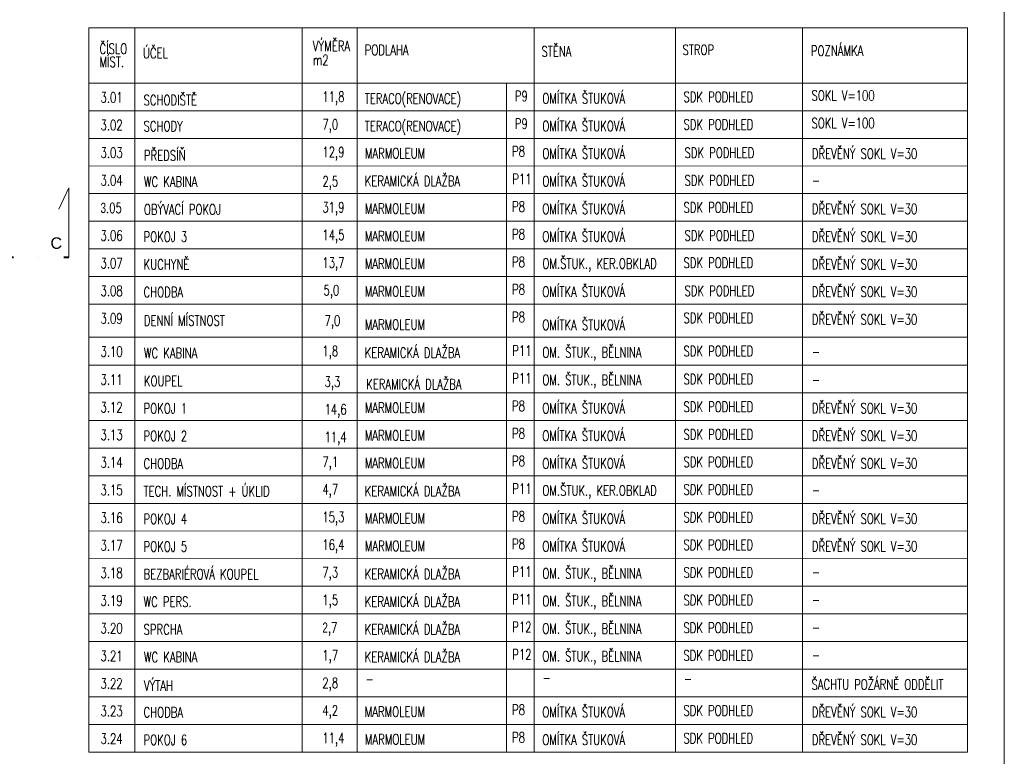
# Model space of a CAD drawing. Header units: millimetres. Extents: x -300958 to -108039, y 30118 to 292543.
# Tile 209 of 256: x -184419 to -173733, y 141275 to 149273. Entities that reach past the tile are written whole.
import ezdxf

# ---------------------------------------------------------------- set-up
doc = ezdxf.new("R2010")
doc.units = ezdxf.units.MM
doc.header["$MEASUREMENT"] = 0
doc.linetypes.add('DGN Style 4', pattern=[1094.119168, 546.717885, -273.358943, 0.683397, -273.358943])
for name, color, linetype, lineweight in [('legenda', 7, 'Continuous', 13), ('RAMECEK', 7, 'Continuous', 0), ('rez', 7, 'Continuous', 13)]:
    doc.layers.add(name, color=color, linetype=linetype, lineweight=lineweight)
doc.styles.add('GENERATED_STYLE_8', font='arial.ttf')
doc.styles.add('Style-Arial', font='arial.ttf')

# ---------------------------------------------------------------- blocks, each defined once
blk = doc.blocks.new('*U49')
at = {"layer": 'RAMECEK', "linetype": 'Continuous', "lineweight": 0, "flags": 128}
blk.add_lwpolyline([(-15750, -11138), (15750, -11138), (15750, 11137), (-15750, 11137)], close=True, dxfattribs=at)
blk = doc.blocks.new('*U48')
at = {"layer": 'rez', "linetype": 'DGN Style 4', "lineweight": 40}
blk.add_line((-376, 574), (-376, -574), dxfattribs=at)
at = {"layer": 'rez', "linetype": 'Continuous', "lineweight": 0, "flags": 128}
blk.add_lwpolyline([(-376, -574), (376, -574), (146, -464)], dxfattribs=at)

msp = doc.modelspace()

# ---------------------------------------------------------------- linework, layer by layer
at = {"layer": 'legenda', "linetype": 'Continuous', "lineweight": 0}
for p, q in [((-183666.4, 149184.8), (-183666.5, 141321.2)), ((-183666.4, 149184.8), (-174133.1, 149184.4)), ((-183167.2, 149184.9), (-183167.2, 141321.2)), ((-181354.7, 149184.4), (-181354.7, 141321.1)), ((-180755.5, 149184.5), (-180755.6, 141321)), ((-178833.6, 149184.6), (-178833.6, 141320.9)), ((-177302.6, 149184.7), (-177302.7, 141320.8)), ((-175921.6, 149184.8), (-175921.7, 141320.7)), ((-174133.1, 149184.8), (-174133.2, 141320.6)), ((-174133.1, 148584.2), (-183666.3, 148584.8)), ((-174133.1, 148584.2), (-183666.3, 148584.8)), ((-174133.1, 148584.2), (-183666.3, 148584.8)), ((-174133.1, 148584.2), (-183666.3, 148584.8)), ((-179133.5, 148584.1), (-179133.6, 141320.9)), ((-174133.1, 148284.2), (-183666.3, 148284.8)), ((-174133, 147984.2), (-183666.3, 147984.8)), ((-174133, 147684.2), (-183666.3, 147684.8)), ((-174133, 147384.2), (-183666.3, 147384.8)), ((-174133, 147084.2), (-183666.3, 147084.8)), ((-174133, 146784.2), (-183666.3, 146784.8)), ((-174133, 146484.2), (-183666.3, 146484.8)), ((-174132.9, 146184.2), (-183666.3, 146184.8)), ((-174132.9, 145824.2), (-183666.3, 145824.8)), ((-174132.9, 145520.6), (-183666.3, 145521.2)), ((-174132.9, 145220.6), (-183666.3, 145221.2)), ((-174132.9, 144920.6), (-183666.3, 144921.2)), ((-174132.9, 144620.6), (-183666.3, 144621.2)), ((-174133, 144320.6), (-183666.4, 144321.2)), ((-174133, 144020.6), (-183666.4, 144021.2)), ((-174133.1, 143720.6), (-183666.4, 143721.2)), ((-174133.1, 143420.6), (-183666.4, 143421.2)), ((-174133.1, 143120.6), (-183666.4, 143121.2)), ((-174133.1, 142820.6), (-183666.5, 142821.2)), ((-174133.1, 142520.6), (-183666.5, 142521.2)), ((-174133.2, 142220.6), (-183666.5, 142221.2)), ((-174133.2, 141920.6), (-183666.5, 141921.2)), ((-174133.2, 141620.6), (-183666.5, 141621.2)), ((-174133.2, 141320.6), (-183666.6, 141321.2))]:
    msp.add_line(p, q, dxfattribs=at)

# ---------------------------------------------------------------- block references
at = {"layer": 'RAMECEK', "linetype": 'Continuous', "lineweight": 0}
msp.add_blockref('*U49', (-189482.6, 146095), dxfattribs=at)
at = {"layer": 'rez', "linetype": 'DGN Style 4', "lineweight": 40, "rotation": 90}
msp.add_blockref('*U48', (-184458.7, 147071.1), dxfattribs=at)

# ---------------------------------------------------------------- texts
at = {"layer": 'legenda', "linetype": 'Continuous', "lineweight": 0, "char_height": 112, "attachment_point": 4, "rotation": 359.99091, "style": 'Style-Arial'}
for s, insert, line_spacing_factor in [('{\\Fromans|c0;\\W0.71429;VÝM\\Fromans|c238;Ě\\Fromans|c0;RA \\Pm2}', (-181237.6, 148911.2), 0.809677), ('{\\Fromans|c238;\\W0.71429;Č\\Fromans|c0;ÍSLO\\PMÍST.\\W1; }', (-183553, 148885.7), 0.765173), ('{\\Fromans|c0;\\W0.71429;Ú\\Fromans|c238;Č\\Fromans|c0;EL}', (-183080.1, 148910.9), 0.809677), ('\\Fromans.shx;\\H1.000000x;\\W0.714286;PODLAHA', (-180674, 148944.1), 0.809677), ('{\\Fromans|c0;\\W0.71429;ST\\Fromans|c238;Ě\\Fromans|c0;NA\\W1; }', (-178755.8, 148929.1), 0.809677), ('\\Fromans.shx;\\H1.000000x;\\W0.714286;STROP', (-177224.9, 148945.9), 0.809677), ('\\Fromans.shx;\\H1.000000x;\\W0.714286;POZNÁMKA', (-175831.6, 148935.2), 0.809677), ('\\Fromans.shx;\\H1.000000x;\\W0.714290;3.01', (-183541.2, 148428.7), 0.809677), ('{\\Fromans|c0;\\W0.71429;SCHODIŠT\\Fromans|c238;Ě\\Fromans|c0;\\W1; }', (-183073.8, 148399.9), 0.809677), ('{\\Fromans.shx|c0;\\W0.71429;1\\Fromans.shx|c238;1\\Fromans.shx|c0;,\\Fromans.shx|c238;8}', (-181133.1, 148418.6), 0.809677), ('\\Fromans.shx;\\H1.000000x;\\W0.714290;TERACO(RENOVACE)', (-180674.1, 148398.3), 0.809677), ('{\\Fromans|c0;\\W0.71429;P\\Fromans|c238;9}', (-179045.1, 148443.9), 0.809677), ('\\Fromans.shx;\\H1.000000x;\\W0.714286;OMÍTKA ŠTUKOVÁ', (-178745.8, 148418.2), 0.809677), ('\\Fromans.shx;\\H1.000000x;\\W0.714286;SDK PODHLED ', (-177214.9, 148434.1), 0.809677), ('\\Fromans.shx;\\H1.000000x;\\W0.714286;SOKL V=100', (-175825.3, 148450), 0.809677), ('\\Fromans.shx;\\H1.000000x;\\W0.714290;3.02', (-183541.2, 148128.7), 0.809677), ('\\Fromans.shx;\\H1.000000x;\\W0.714290;SCHODY', (-183073.8, 148115.9), 0.809677), ('{\\Fromans|c0;\\W0.71429;7,\\Fromans|c238;0}', (-181133.1, 148118.6), 0.809677), ('\\Fromans.shx.shx;\\H1.000000x;\\W0.714290;TERACO(RENOVACE)', (-180674.1, 148098.3), 0.809677), ('{\\Fromans|c0;\\W0.71429;P\\Fromans|c238;9}', (-179045.2, 148143.9), 0.809677), ('\\Fromans.shx;\\H1.000000x;\\W0.714286;OMÍTKA ŠTUKOVÁ', (-178745.8, 148118.2), 0.809677), ('\\Fromans.shx;\\H1.000000x;\\W0.714286;SDK PODHLED ', (-177214.8, 148134.1), 0.809677), ('\\Fromans.shx;\\H1.000000x;\\W0.714286;SOKL V=100', (-175825.2, 148150), 0.809677), ('{\\Fromans|c238;\\W0.71429;P8}', (-179075, 147843.6), 0.809677), ('\\Fromans.shx;\\H1.000000x;\\W0.714286;OMÍTKA ŠTUKOVÁ', (-178745.7, 147818.6), 0.809677), ('{\\Fromans|c0;\\W0.71429;D\\Fromans|c238;Ř\\Fromans|c0;EV\\Fromans|c238;Ě\\Fromans|c0;NÝ SOKL V=30\\W1;  }', (-175821.6, 147818.4), 0.809677), ('\\Fromans.shx;\\H1.000000x;\\W0.714290;3.03', (-183541.2, 147828.7), 0.809677), ('{\\Fromans|c0;\\W0.71429;P\\Fromans|c238;Ř\\Fromans|c0;EDSÍ\\Fromans|c238;Ň\\Fromans|c0;\\W1;  }', (-183070, 147799.9), 0.809677), ('{\\Fromans|c238;\\W0.71429;12\\Fromans|c0;,\\Fromans|c238;9}', (-181133.1, 147819), 0.809677), ('{\\Fromans|c238;\\W0.71429;MARMOLEUM}', (-180672.2, 147822.6), 0.809677), ('\\Fromans.shx;\\H1.000000x;\\W0.714286;SDK PODHLED ', (-177203.3, 147828.7), 0.809677), ('\\Fromans.shx;\\H1.000000x;\\W0.714290;3.04', (-183541.2, 147528.7), 0.809677), ('\\Fromans.shx;\\H1.000000x;\\W0.714286;KERAMICKÁ DLAŽBA', (-180674, 147520.9), 0.809677), ('{\\Fromans|c0;\\W0.71429;P\\Fromans|c238;11}', (-179072.1, 147543.9), 0.809677), ('\\Fromans.shx;\\H1.000000x;\\W0.714286;OMÍTKA ŠTUKOVÁ', (-178745.8, 147518.6), 0.809677), ('\\Fromans.shx;\\H1.000000x;\\W0.714286;SDK PODHLED ', (-177203.3, 147528.7), 0.809677), ('\\Fromans.shx;\\H1.000000x;\\W0.714286;WC KABINA', (-183070, 147512.7), 0.809677), ('{\\Fromans|c238;\\W0.71429;2\\Fromans|c0;,\\Fromans|c238;5}', (-181133.1, 147500), 0.809677), ('\\Fromans.shx;\\H1.000000x;\\W0.714286;-', (-175821.3, 147528.4), 0.809677), ('\\Fhx.shx;\\H1.000000x;\\W0.714290;3\\Fromans.shx.shx;.05', (-183541.2, 147228.7), 0.809677), ('\\Fromans.shx;\\H1.000000x;\\W0.714290;OBÝVACÍ POKOJ', (-183069.8, 147212.7), 0.809677), ('{\\Fromans|c238;\\W0.71429;3\\Fromans|c0;1,\\Fromans|c238;9}', (-181133.1, 147218.6), 0.809677), ('{\\Fromans|c238;\\W0.71429;MARMOLEUM}', (-180673.8, 147222.6), 0.809677), ('{\\Fromans|c238;\\W0.71429;P8}', (-179075, 147243.6), 0.809677), ('\\Fromans.shx;\\H1.000000x;\\W0.714286;OMÍTKA ŠTUKOVÁ', (-178746.2, 147218.6), 0.809677), ('\\Fromans.shx;\\H1.000000x;\\W0.714286;SDK PODHLED ', (-177214.8, 147234.1), 0.809677), ('{\\Fromans|c0;\\W0.71429;D\\Fromans|c238;Ř\\Fromans|c0;EV\\Fromans|c238;Ě\\Fromans|c0;NÝ SOKL V=30\\W1;  }', (-175821.6, 147218.4), 0.809677), ('\\Fromans.shx;\\H1.000000x;\\W0.714290;3.06', (-183541.2, 146928.7), 0.809677), ('\\Fromans.shx;\\H1.000000x;\\W0.714290;POKOJ 3', (-183073.9, 146915.9), 0.809677), ('{\\Fromans|c238;\\W0.71429;14\\Fromans|c0;,\\Fromans|c238;5}', (-181133, 146918.6), 0.809677), ('{\\Fromans|c238;\\W0.71429;MARMOLEUM}', (-180673.8, 146922.6), 0.809677), ('{\\Fromans|c238;\\W0.71429;P8}', (-179075, 146943.6), 0.809677), ('\\Fromans.shx;\\H1.000000x;\\W0.714286;OMÍTKA ŠTUKOVÁ', (-178746, 146918.6), 0.809677), ('\\Fromans.shx;\\H1.000000x;\\W0.714286;SDK PODHLED ', (-177203.2, 146928.7), 0.809677), ('{\\Fromans|c0;\\W0.71429;D\\Fromans|c238;Ř\\Fromans|c0;EV\\Fromans|c238;Ě\\Fromans|c0;NÝ SOKL V=30\\W1;  }', (-175821.6, 146918.4), 0.809677), ('\\Fromans.shx;\\H1.000000x;\\W0.714290;3.07', (-183541.2, 146628.7), 0.809677), ('{\\Fromans|c238;\\W0.71429;KUCHYNĚ}', (-183073.9, 146615.9), 0.809677), ('{\\Fromans|c0;\\W0.71429;1\\Fromans|c238;3\\Fromans|c0;,\\Fromans|c238;7}', (-181133, 146618.6), 0.809677), ('{\\Fromans|c238;\\W0.71429;MARMOLEUM}', (-180673.8, 146622.6), 0.809677), ('{\\Fromans|c238;\\W0.71429;P8}', (-179075.1, 146643.6), 0.809677), ('\\Fromans.shx;\\H1.000000x;\\W0.714286;OM.ŠTUK., KER.OBKLAD', (-178745.6, 146607.5), 0.809677), ('\\Fromans.shx;\\H1.000000x;\\W0.714286;SDK PODHLED ', (-177214.8, 146634.1), 0.809677), ('{\\Fromans|c0;\\W0.71429;D\\Fromans|c238;Ř\\Fromans|c0;EV\\Fromans|c238;Ě\\Fromans|c0;NÝ SOKL V=30\\W1;  }', (-175821.7, 146618.4), 0.809677), ('{\\Fromans|c238;\\W0.71429;P8}', (-179075.1, 146343.6), 0.809677), ('\\Fromans.shx;\\H1.000000x;\\W0.714286;OMÍTKA ŠTUKOVÁ', (-178746, 146318.6), 0.809677), ('{\\Fromans|c0;\\W0.71429;D\\Fromans|c238;Ř\\Fromans|c0;EV\\Fromans|c238;Ě\\Fromans|c0;NÝ SOKL V=30\\W1;  }', (-175821.7, 146318.4), 0.809677), ('\\Fromans.shx;\\H1.000000x;\\W0.714290;3.08', (-183541.2, 146328.7), 0.809677), ('\\Fromans.shx;\\H1.000000x;\\W0.714286;CHODBA', (-183073.9, 146315.9), 0.809677), ('\\Fromans.shx;\\H1.000000x;\\W0.714290;5,0', (-181121.6, 146318), 0.809677), ('{\\Fromans|c238;\\W0.71429;MARMOLEUM}', (-180673.8, 146322.6), 0.809677), ('\\Fromans.shx;\\H1.000000x;\\W0.714286;SDK PODHLED ', (-177203.2, 146328.7), 0.809677), ('\\Fromans.shx;\\H1.000000x;\\W0.714290;3.09', (-183541.2, 146028.7), 0.809677), ('\\Fromans.shx;\\H1.000000x;\\W0.714286;DENNÍ MÍSTNOST', (-183070.1, 146005.6), 0.809677), ('{\\Fromans|c238;\\W0.71429;P8}', (-179075, 146043.6), 0.809677), ('\\Fromans.shx;\\H1.000000x;\\W0.714286;SDK PODHLED ', (-177214.7, 146034.1), 0.809677), ('{\\Fromans|c0;\\W0.71429;D\\Fromans|c238;Ř\\Fromans|c0;EV\\Fromans|c238;Ě\\Fromans|c0;NÝ SOKL V=30\\W1;  }', (-175821.6, 146018.4), 0.809677), ('{\\Fromans|c238;\\W0.71429;7\\Fromans|c0;,\\Fromans|c238;0}', (-181110.2, 145988.3), 0.809677), ('{\\Fromans|c238;\\W0.71429;MARMOLEUM}', (-180673.8, 145962.6), 0.809677), ('\\Fromans.shx;\\H1.000000x;\\W0.714286;OMÍTKA ŠTUKOVÁ', (-178746, 145958.2), 0.809677), ('\\Fromans.shx;\\H1.000000x;\\W0.714290;3.10', (-183541.2, 145668.7), 0.809677), ('\\Fromans.shx;\\H1.000000x;\\W0.714286;WC KABINA', (-183069.9, 145652.7), 0.809677), ('{\\Fromans|c0;\\W0.71429;1,\\Fromans|c238;8}', (-181133.1, 145658.6), 0.809677), ('\\Fromans.shx;\\H1.000000x;\\W0.714286;KERAMICKÁ DLAŽBA', (-180674, 145657.3), 0.809677), ('{\\Fromans|c0;\\W0.71429;P\\Fromans|c238;11}', (-179072.2, 145680.3), 0.809677), ('{\\Fromans.shx|c0;\\W0.71429;OM. ŠTUK., B\\Fromans.shx|c238;Ě\\Fromans.shx|c0;LNINA\\W1; }', (-178745.7, 145643.9), 0.809677), ('\\Fromans.shx;\\H1.000000x;\\W0.714286;SDK PODHLED ', (-177214.7, 145674.1), 0.809677), ('\\Fromans.shx;\\H1.000000x;\\W0.714286;-', (-175821.4, 145668.4), 0.809677), ('\\Fromans.shx;\\H1.000000x;\\W0.714290;3.11', (-183541.2, 145365.1), 0.809677), ('{\\Fromans|c238;\\W0.71429;KOUPEL}', (-183069.9, 145349), 0.809677), ('{\\Fromans|c238;\\W0.71429;3\\Fromans|c0;,\\Fromans|c238;3}', (-181110.2, 145324.7), 0.809677), ('\\Fromans.shx;\\H1.000000x;\\W0.714286;KERAMICKÁ DLAŽBA', (-180658.8, 145315.4), 0.809677), ('{\\Fromans|c0;\\W0.71429;P\\Fromans|c238;11}', (-179072.3, 145380.3), 0.809677), ('{\\Fromans.shx|c0;\\W0.71429;OM. ŠTUK., B\\Fromans.shx|c238;Ě\\Fromans.shx|c0;LNINA\\W1; }', (-178745.7, 145343.9), 0.809677), ('\\Fromans.shx;\\H1.000000x;\\W0.714286;SDK PODHLED ', (-177214.7, 145370.5), 0.809677), ('\\Fromans.shx;\\H1.000000x;\\W0.714286;-', (-175821.5, 145364.8), 0.809677), ('\\Fromans.shx;\\H1.000000x;\\W0.714290;3.12', (-183541.2, 145065.1), 0.809677), ('{\\Fromans|c238;\\W0.71429;MARMOLEUM}', (-180673.8, 145059), 0.809677), ('{\\Fromans|c238;\\W0.71429;P8}', (-179075, 145080), 0.809677), ('\\Fromans.shx;\\H1.000000x;\\W0.714286;OMÍTKA ŠTUKOVÁ', (-178746, 145054.6), 0.809677), ('\\Fromans.shx;\\H1.000000x;\\W0.714286;SDK PODHLED ', (-177214.7, 145070.5), 0.809677), ('{\\Fromans|c0;\\W0.71429;D\\Fromans|c238;Ř\\Fromans|c0;EV\\Fromans|c238;Ě\\Fromans|c0;NÝ SOKL V=30\\W1;  }', (-175821.8, 145054.8), 0.809677), ('\\Fromans.shx;\\H1.000000x;\\W0.714290;POKOJ 1', (-183074.1, 145052.3), 0.809677), ('{\\Fromans|c238;\\W0.71429;14\\Fromans|c0;,\\Fromans|c238;6}', (-181110.2, 145024.7), 0.809677), ('\\Fromans.shx;\\H1.000000x;\\W0.714290;3.13', (-183541.2, 144765.1), 0.809677), ('\\Fromans.shx;\\H1.000000x;\\W0.714290;POKOJ 2', (-183073.9, 144752.7), 0.809677), ('{\\Fromans|c238;\\W0.71429;MARMOLEUM}', (-180673.8, 144759), 0.809677), ('{\\Fromans|c238;\\W0.71429;P8}', (-179075, 144780), 0.809677), ('\\Fromans.shx;\\H1.000000x;\\W0.714286;OMÍTKA ŠTUKOVÁ', (-178746, 144754.6), 0.809677), ('\\Fromans.shx;\\H1.000000x;\\W0.714286;SDK PODHLED ', (-177214.7, 144770.5), 0.809677), ('{\\Fromans|c0;\\W0.71429;D\\Fromans|c238;Ř\\Fromans|c0;EV\\Fromans|c238;Ě\\Fromans|c0;NÝ SOKL V=30\\W1;  }', (-175821.8, 144754.8), 0.809677), ('{\\Fromans|c238;\\W0.71429;11\\Fromans|c0;,\\Fromans|c238;4}', (-181110.2, 144724.7), 0.809677), ('\\Fromans.shx;\\H1.000000x;\\W0.714290;3.14', (-183541.3, 144465.1), 0.809677), ('\\Fromans.shx;\\H1.000000x;\\W0.714286;CHODBA', (-183074.1, 144452.3), 0.809677), ('{\\Fromans|c238;\\W0.71429;7\\Fromans|c0;,\\Fromans|c238;1}', (-181133.4, 144455), 0.809677), ('{\\Fromans|c238;\\W0.71429;MARMOLEUM}', (-180673.8, 144459), 0.809677), ('{\\Fromans|c238;\\W0.71429;P8}', (-179075, 144480), 0.809677), ('\\Fromans.shx;\\H1.000000x;\\W0.714286;OMÍTKA ŠTUKOVÁ', (-178746.1, 144454.6), 0.809677), ('\\Fromans.shx;\\H1.000000x;\\W0.714286;SDK PODHLED ', (-177215.1, 144470.5), 0.809677), ('{\\Fromans|c0;\\W0.71429;D\\Fromans|c238;Ř\\Fromans|c0;EV\\Fromans|c238;Ě\\Fromans|c0;NÝ SOKL V=30\\W1;  }', (-175821.7, 144454.8), 0.809677), ('\\Fromans.shx;\\H1.000000x;\\W0.714290;3.15', (-183541.3, 144165.1), 0.809677), ('{\\Fromans|c238;\\W0.71429;TECH. MÍSTNOST + ÚKLID\\Fromans|c0;\\W1; }', (-183074.1, 144152.3), 0.809677), ('{\\Fromans|c238;\\W0.71429;4\\Fromans|c0;,\\Fromans|c238;7}', (-181133.4, 144155), 0.809677), ('\\Fromans.shx;\\H1.000000x;\\W0.714286;KERAMICKÁ DLAŽBA', (-180674.4, 144153.7), 0.809677), ('{\\Fromans|c0;\\W0.71429;P\\Fromans|c238;11}', (-179072.3, 144180.3), 0.809677), ('\\Fromans.shx;\\H1.000000x;\\W0.714286;OM.ŠTUK., KER.OBKLAD', (-178745.7, 144143.9), 0.809677), ('\\Fromans.shx;\\H1.000000x;\\W0.714286;SDK PODHLED ', (-177215.2, 144170.5), 0.809677), ('\\Fromans.shx;\\H1.000000x;\\W0.714286;-', (-175821.5, 144164.8), 0.809677), ('\\Fromans.shx;\\H1.000000x;\\W0.714286;OMÍTKA ŠTUKOVÁ', (-178746.1, 143854.6), 0.809677), ('{\\Fromans|c0;\\W0.71429;D\\Fromans|c238;Ř\\Fromans|c0;EV\\Fromans|c238;Ě\\Fromans|c0;NÝ SOKL V=30\\W1;  }', (-175821.8, 143854.8), 0.809677), ('\\Fromans.shx;\\H1.000000x;\\W0.714290;3.16', (-183541.3, 143865.1), 0.809677), ('\\Fromans.shx;\\H1.000000x;\\W0.714290;POKOJ 4', (-183074.2, 143852.3), 0.809677), ('{\\Fromans|c238;\\W0.71429;15\\Fromans|c0;,\\Fromans|c238;3}', (-181133.4, 143855), 0.809677), ('{\\Fromans|c238;\\W0.71429;MARMOLEUM}', (-180672.4, 143859), 0.809677), ('{\\Fromans|c238;\\W0.71429;P8}', (-179075.2, 143880), 0.809677), ('\\Fromans.shx;\\H1.000000x;\\W0.714286;SDK PODHLED ', (-177215.2, 143870.5), 0.809677), ('\\Fromans.shx.shx;\\H1.000000x;\\W0.714290;3.17', (-183541.4, 143565.1), 0.809677), ('{\\Fromans|c238;\\W0.71429;P8}', (-179075.3, 143580), 0.809677), ('\\Fromans.shx;\\H1.000000x;\\W0.714286;OMÍTKA ŠTUKOVÁ', (-178746.2, 143554.6), 0.809677), ('\\Fromans.shx;\\H1.000000x;\\W0.714286;SDK PODHLED ', (-177215.2, 143570.5), 0.809677), ('{\\Fromans|c0;\\W0.71429;D\\Fromans|c238;Ř\\Fromans|c0;EV\\Fromans|c238;Ě\\Fromans|c0;NÝ SOKL V=30\\W1;  }', (-175821.7, 143554.8), 0.809677), ('\\Fromans.shx;\\H1.000000x;\\W0.714290;POKOJ 5', (-183074.1, 143552.3), 0.809677), ('{\\Fromans|c238;\\W0.71429;16\\Fromans|c0;,4}', (-181133.5, 143555), 0.809677), ('{\\Fromans|c238;\\W0.71429;MARMOLEUM}', (-180672.4, 143559), 0.809677), ('\\Fromans.shx.shx;\\H1.000000x;\\W0.714290;3.18', (-183541.4, 143265.1), 0.809677), ('\\Fromans.shx;\\H1.000000x;\\W0.714290;BEZBARIÉROVÁ KOUPEL', (-183074.2, 143252.3), 0.809677), ('{\\Fromans|c0;\\W0.71429;7,\\Fromans|c238;3}', (-181133.5, 143255), 0.809677), ('\\Fromans.shx;\\H1.000000x;\\W0.714286;KERAMICKÁ DLAŽBA', (-180674.4, 143253.7), 0.809677), ('{\\Fromans|c0;\\W0.71429;P\\Fromans|c238;11}', (-179072.4, 143280.3), 0.809677), ('{\\Fromans.shx|c0;\\W0.71429;OM. ŠTUK., B\\Fromans.shx|c238;Ě\\Fromans.shx|c0;LNINA\\W1; }', (-178745.8, 143243.9), 0.809677), ('\\Fromans.shx;\\H1.000000x;\\W0.714286;SDK PODHLED ', (-177215.2, 143270.5), 0.809677), ('\\Fromans.shx;\\H1.000000x;\\W0.714286;-', (-175821.5, 143273.8), 0.809677), ('\\Fromans.shx.shx;\\H1.000000x;\\W0.714290;3.19', (-183541.4, 142965.1), 0.809677), ('{\\Fromans|c0;\\W0.71429;WC PERS.}', (-183074.2, 142952.3), 0.809677), ('{\\Fromans|c0;\\W0.71429;1,5}', (-181133.5, 142955), 0.809677), ('\\Fromans.shx;\\H1.000000x;\\W0.714286;KERAMICKÁ DLAŽBA', (-180674.4, 142953.7), 0.809677), ('{\\Fromans|c0;\\W0.71429;P\\Fromans|c238;11}', (-179072.4, 142980.3), 0.809677), ('{\\Fromans.shx|c0;\\W0.71429;OM. ŠTUK., B\\Fromans.shx|c238;Ě\\Fromans.shx|c0;LNINA\\W1; }', (-178745.8, 142943.9), 0.809677), ('\\Fromans.shx;\\H1.000000x;\\W0.714286;SDK PODHLED ', (-177215.2, 142970.5), 0.809677), ('\\Fromans.shx;\\H1.000000x;\\W0.714286;-', (-175821.2, 142973.8), 0.809677), ('\\Fromans.shx.shx;\\H1.000000x;\\W0.714290;3.20', (-183541.4, 142665.1), 0.809677), ('{\\Fromans|c0;\\W0.71429;SPRCHA}', (-183074.2, 142652.3), 0.809677), ('{\\Fhx|c238;\\W0.71429;2\\Fromans.shx|c0;,\\Fromans.shx|c238;7}', (-181133.5, 142655), 0.809677), ('\\Fromans.shx;\\H1.000000x;\\W0.714286;KERAMICKÁ DLAŽBA', (-180674.5, 142653.7), 0.809677), ('{\\Fromans|c0;\\W0.71429;P\\Fromans|c238;12}', (-179072.5, 142680.3), 0.809677), ('{\\Fromans.shx|c0;\\W0.71429;OM. ŠTUK., B\\Fromans.shx|c238;Ě\\Fromans.shx|c0;LNINA\\W1; }', (-178745.9, 142643.9), 0.809677), ('\\Fromans.shx;\\H1.000000x;\\W0.714286;SDK PODHLED ', (-177215.3, 142670.5), 0.809677), ('\\Fromans.shx;\\H1.000000x;\\W0.714286;-', (-175821.5, 142673.8), 0.809677), ('\\Fromans.shx;\\H1.000000x;\\W0.714286;KERAMICKÁ DLAŽBA', (-180674.5, 142353.7), 0.809677), ('\\Fromans.shx.shx;\\H1.000000x;\\W0.714290;3.21', (-183541.4, 142365.1), 0.809677), ('\\Fromans.shx;\\H1.000000x;\\W0.714286;WC KABINA', (-183070.2, 142352.7), 0.809677), ('{\\Fromans|c238;\\W0.71429;1\\Fromans|c0;,\\Fromans|c238;7}', (-181133.5, 142355), 0.809677), ('{\\Fromans|c0;\\W0.71429;P\\Fromans|c238;12}', (-179072.5, 142380.3), 0.809677), ('{\\Fromans.shx|c0;\\W0.71429;OM. ŠTUK., B\\Fromans.shx|c238;Ě\\Fromans.shx|c0;LNINA\\W1; }', (-178745.9, 142343.9), 0.809677), ('\\Fromans.shx;\\H1.000000x;\\W0.714286;SDK PODHLED ', (-177215.3, 142370.5), 0.809677), ('\\Fromans.shx;\\H1.000000x;\\W0.714286;-', (-175821.2, 142373.8), 0.809677), ('\\Fromans.shx;\\H1.000000x;\\W0.714290;VÝTAH', (-183070.4, 142041.6), 0.809677), ('{\\Fromans|c0;\\W0.71429;ŠACHTU POŽÁRN\\Fromans|c238;Ě\\Fromans|c0; ODD\\Fromans|c238;Ě\\Fromans|c0;LIT\\W1; }', (-175825.7, 142054.5), 0.809677), ('\\Fromans.shx.shx;\\H1.000000x;\\W0.714290;3.22', (-183541.5, 142065.1), 0.809677), ('{\\Fromans|c238;\\W0.71429;2\\Fromans|c0;,8}', (-181133.6, 142055), 0.809677), ('\\Fromans.shx;\\H1.000000x;\\W0.714286;-', (-180664.4, 142114), 0.809677), ('\\Fromans.shx;\\H1.000000x;\\W0.714286;-', (-178742.4, 142126.6), 0.809677), ('\\Fromans.shx;\\H1.000000x;\\W0.714286;-', (-177211.4, 142115.8), 0.809677), ('\\Fromans.shx.shx;\\H1.000000x;\\W0.714290;3.23', (-183541.5, 141765.1), 0.809677), ('\\Fromans.shx;\\H1.000000x;\\W0.714286;CHODBA', (-183074.3, 141752.3), 0.809677), ('{\\Fromans|c238;\\W0.71429;4\\Fromans|c0;,\\Fromans|c238;2}', (-181133.6, 141755), 0.809677), ('{\\Fromans|c238;\\W0.71429;MARMOLEUM}', (-180673.9, 141759), 0.809677), ('{\\Fromans|c238;\\W0.71429;P8}', (-179075.4, 141780), 0.809677), ('\\Fromans.shx;\\H1.000000x;\\W0.714286;OMÍTKA ŠTUKOVÁ', (-178746.2, 141754.6), 0.809677), ('\\Fromans.shx;\\H1.000000x;\\W0.714286;SDK PODHLED ', (-177215.3, 141770.5), 0.809677), ('{\\Fromans|c0;\\W0.71429;D\\Fromans|c238;Ř\\Fromans|c0;EV\\Fromans|c238;Ě\\Fromans|c0;NÝ SOKL V=30\\W1;  }', (-175822, 141754.8), 0.809677), ('\\Fromans.shx.shx;\\H1.000000x;\\W0.714290;3.24', (-183541.5, 141465.1), 0.809677), ('{\\Fromans|c0;\\W0.71429;POKOJ \\Fromans|c238;6}', (-183074.3, 141452.3), 0.809677), ('{\\Fromans|c238;\\W0.71429;11\\Fromans|c0;,\\Fromans|c238;4}', (-181133.6, 141455), 0.809677), ('{\\Fromans|c238;\\W0.71429;MARMOLEUM}', (-180672.6, 141459), 0.809677), ('{\\Fromans|c238;\\W0.71429;P8}', (-179075.4, 141480), 0.809677), ('\\Fromans.shx;\\H1.000000x;\\W0.714286;OMÍTKA ŠTUKOVÁ', (-178746.2, 141454.6), 0.809677), ('\\Fromans.shx;\\H1.000000x;\\W0.714286;SDK PODHLED ', (-177215.3, 141470.5), 0.809677), ('{\\Fromans|c0;\\W0.71429;D\\Fromans|c238;Ř\\Fromans|c0;EV\\Fromans|c238;Ě\\Fromans|c0;NÝ SOKL V=30\\W1;  }', (-175821.9, 141454.8), 0.809677)]:
    msp.add_mtext(s, dxfattribs=dict(at, insert=insert, line_spacing_factor=line_spacing_factor))
at = {"layer": 'rez', "linetype": 'Continuous', "lineweight": 0, "insert": (-183958.6, 146783), "char_height": 125, "width": 332.738, "attachment_point": 9, "style": 'GENERATED_STYLE_8'}
msp.add_mtext('C', dxfattribs=at)

doc.saveas('drawing.dxf')
